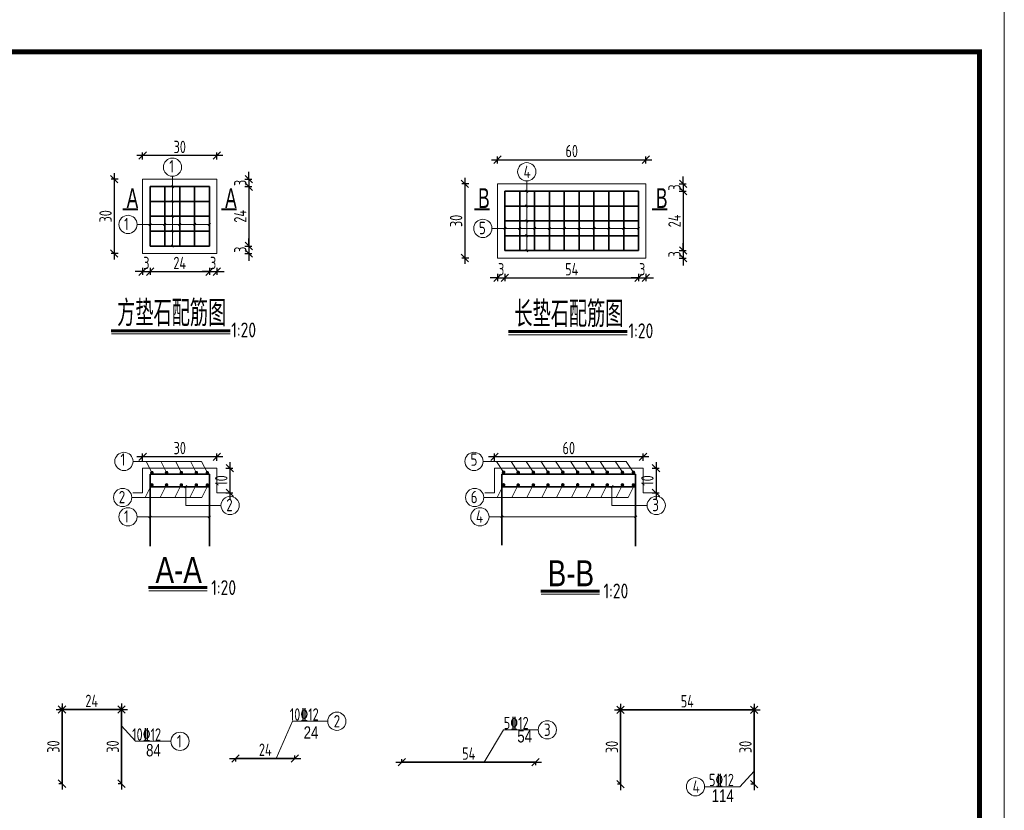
# Model space of a CAD drawing. Header units: inches. Extents: x 112594 to 193184, y 44995 to 116598.
# Tile 127 of 153: x 189073 to 191063, y 82272 to 83871. Entities that reach past the tile are written whole.
import ezdxf

# ---------------------------------------------------------------- set-up
doc = ezdxf.new("R2010")
doc.units = ezdxf.units.IN
doc.header["$MEASUREMENT"] = 0
doc.layers.get('0').update_dxf_attribs({"lineweight": 15})
for name, color, linetype, lineweight in [('0指引线', 4, 'Continuous', 18), ('0文字', 6, 'Continuous', 18), ('0标注', 6, 'Continuous', 18), ('0细实线', 1, 'Continuous', 15), ('0钢筋', 3, 'Continuous', 35), ('BM1', 7, 'Continuous', 15), ('粗线', 1, 'Continuous', 40)]:
    doc.layers.add(name, color=color, linetype=linetype, lineweight=lineweight)
doc.layers.add('配筋2', color=2, linetype='Continuous')
doc.styles.add('hz-e', font='hztxt_e.shx', dxfattribs={"width": 0.75, "bigfont": 'hztxt.shx'})
doc.styles.add('HZTXT', font='tssdeng.shx', dxfattribs={"width": 0.75, "bigfont": 'hztxt.shx'})
doc.styles.add('TSSD_Dimension', font='Tssdeng.shx', dxfattribs={"width": 0.7, "bigfont": 'hztxt.shx'})
doc.dimstyles.new('1比20', dxfattribs={"dimtxt": 25, "dimasz": 15, "dimexe": 6.25, "dimexo": 6.25, "dimgap": 5, "dimtad": 1, "dimdec": 0, "dimlfac": 0.2, "dimzin": 0, "dimdsep": 46, "dimtxsty": 'hz-e', "dimblk": 'OBLIQUE', "dimcen": 0, "dimdle": 12, "dimclrd": 6, "dimclre": 6, "dimclrt": 6, "dimadec": 0, "dimazin": 0, "dimtfac": 0.05, "dimtdec": 0, "dimtix": 1, "dimtmove": 2, "dimatfit": 0, "dimfxl": 8, "dimfxlon": 1, "dimtolj": 1, "dimtzin": 0, "dimarcsym": 0})

# ---------------------------------------------------------------- blocks, each defined once
blk = doc.blocks.new('_Oblique')
at = {"color": 0, "linetype": 'ByBlock', "lineweight": -2}
blk.add_line((-0.5, -0.5), (0.5, 0.5), dxfattribs=at)
blk = doc.blocks.new('*D1617')
at = {"layer": '0标注', "color": 6, "lineweight": -2}
for p, q in [((189146.4, 82476), (189290.4, 82476)), ((189158.4, 82476), (189158.4, 82482.3)), ((189278.4, 82476), (189278.4, 82482.3))]:
    blk.add_line(p, q, dxfattribs=at)
at = {"layer": '0标注', "color": 6, "lineweight": -2, "xscale": 15, "yscale": 15, "zscale": 15, "rotation": 180}
blk.add_blockref('_Oblique', (189158.4, 82476), dxfattribs=at)
at = {"layer": '0标注', "color": 6, "lineweight": -2, "xscale": 15, "yscale": 15, "zscale": 15}
blk.add_blockref('_Oblique', (189278.4, 82476), dxfattribs=at)
at = {"layer": '0标注', "color": 6, "insert": (189218.4, 82493.5), "char_height": 25, "attachment_point": 5, "style": 'HZTXT'}
blk.add_mtext('\\A1;24', dxfattribs=at)
blk = doc.blocks.new('*D1618')
at = {"layer": '0标注', "color": 6, "lineweight": -2}
for p, q in [((189278.4, 82476), (189272.1, 82476)), ((189278.4, 82488), (189278.4, 82314)), ((189278.4, 82326), (189272.1, 82326))]:
    blk.add_line(p, q, dxfattribs=at)
at = {"layer": '0标注', "color": 6, "lineweight": -2, "xscale": 15, "yscale": 15, "zscale": 15}
for p, rotation in [((189278.4, 82476), 90), ((189278.4, 82326), 270)]:
    blk.add_blockref('_Oblique', p, dxfattribs=dict(at, rotation=rotation))
at = {"layer": '0标注', "color": 6, "insert": (189260.9, 82401), "char_height": 25, "attachment_point": 5, "rotation": 90, "style": 'HZTXT'}
blk.add_mtext('\\A1;30', dxfattribs=at)
blk = doc.blocks.new('*D1619')
at = {"layer": '0标注', "color": 6, "lineweight": -2}
for p, q in [((189158.4, 82476), (189152.1, 82476)), ((189158.4, 82488), (189158.4, 82314)), ((189158.4, 82326), (189152.1, 82326))]:
    blk.add_line(p, q, dxfattribs=at)
at = {"layer": '0标注', "color": 6, "lineweight": -2, "xscale": 15, "yscale": 15, "zscale": 15}
for p, rotation in [((189158.4, 82476), 90), ((189158.4, 82326), 270)]:
    blk.add_blockref('_Oblique', p, dxfattribs=dict(at, rotation=rotation))
at = {"layer": '0标注', "color": 6, "insert": (189140.9, 82401), "char_height": 25, "attachment_point": 5, "rotation": 90, "style": 'HZTXT'}
blk.add_mtext('\\A1;30', dxfattribs=at)
blk = doc.blocks.new('*D1620')
at = {"layer": '0标注', "color": 6, "lineweight": -2}
for p, q in [((189497.1, 82377.1), (189641.1, 82377.1)), ((189509.1, 82377.1), (189509.1, 82370.8)), ((189629.1, 82377.1), (189629.1, 82383.3))]:
    blk.add_line(p, q, dxfattribs=at)
at = {"layer": '0标注', "color": 6, "lineweight": -2, "xscale": 15, "yscale": 15, "zscale": 15, "rotation": 180}
blk.add_blockref('_Oblique', (189509.1, 82377.1), dxfattribs=at)
at = {"layer": '0标注', "color": 6, "lineweight": -2, "xscale": 15, "yscale": 15, "zscale": 15}
blk.add_blockref('_Oblique', (189629.1, 82377.1), dxfattribs=at)
at = {"layer": '0标注', "color": 6, "insert": (189569.1, 82394.6), "char_height": 25, "attachment_point": 5, "style": 'HZTXT'}
blk.add_mtext('\\A1;24', dxfattribs=at)
blk = doc.blocks.new('*D1621')
at = {"layer": '0标注', "color": 6, "lineweight": -2}
for p, q in [((189263.8, 83560), (189263.8, 83386)), ((189271.8, 83548), (189257.6, 83548)), ((189271.8, 83398), (189257.6, 83398))]:
    blk.add_line(p, q, dxfattribs=at)
at = {"layer": '0标注', "color": 6, "lineweight": -2, "xscale": 15, "yscale": 15, "zscale": 15}
for p, rotation in [((189263.8, 83548), 90), ((189263.8, 83398), 270)]:
    blk.add_blockref('_Oblique', p, dxfattribs=dict(at, rotation=rotation))
at = {"layer": '0标注', "color": 6, "insert": (189246.3, 83473), "char_height": 25, "attachment_point": 5, "rotation": 90, "style": 'HZTXT'}
blk.add_mtext('\\A1;30', dxfattribs=at)
blk = doc.blocks.new('*D1622')
at = {"layer": '0标注', "color": 6, "lineweight": -2}
for p, q in [((189483.3, 83595.8), (189309.3, 83595.8)), ((189321.3, 83587.8), (189321.3, 83602)), ((189471.3, 83587.8), (189471.3, 83602))]:
    blk.add_line(p, q, dxfattribs=at)
at = {"layer": '0标注', "color": 6, "lineweight": -2, "xscale": 15, "yscale": 15, "zscale": 15, "rotation": 180}
blk.add_blockref('_Oblique', (189321.3, 83595.8), dxfattribs=at)
at = {"layer": '0标注', "color": 6, "lineweight": -2, "xscale": 15, "yscale": 15, "zscale": 15}
blk.add_blockref('_Oblique', (189471.3, 83595.8), dxfattribs=at)
at = {"layer": '0标注', "color": 6, "insert": (189396.3, 83613.3), "char_height": 25, "attachment_point": 5, "style": 'HZTXT'}
blk.add_mtext('\\A1;30', dxfattribs=at)
blk = doc.blocks.new('*D1623')
at = {"layer": '0标注', "color": 6, "lineweight": -2}
for p, q in [((189321.3, 83361.2), (189306.3, 83361.2)), ((189321.3, 83369.2), (189321.3, 83354.9)), ((189321.3, 83361.2), (189336.3, 83361.2)), ((189336.3, 83369.2), (189336.3, 83354.9)), ((189336.3, 83361.2), (189351.3, 83361.2))]:
    blk.add_line(p, q, dxfattribs=at)
at = {"layer": '0标注', "color": 6, "lineweight": -2, "xscale": 15, "yscale": 15, "zscale": 15}
blk.add_blockref('_Oblique', (189321.3, 83361.2), dxfattribs=at)
at = {"layer": '0标注', "color": 6, "lineweight": -2, "xscale": 15, "yscale": 15, "zscale": 15, "rotation": 180}
blk.add_blockref('_Oblique', (189336.3, 83361.2), dxfattribs=at)
at = {"layer": '0标注', "color": 6, "insert": (189328.8, 83378.7), "char_height": 25, "attachment_point": 5, "style": 'HZTXT'}
blk.add_mtext('\\A1;3', dxfattribs=at)
blk = doc.blocks.new('*D1624')
at = {"layer": '0标注', "color": 6, "lineweight": -2}
for p, q in [((189324.3, 83361.2), (189468.3, 83361.2)), ((189336.3, 83369.2), (189336.3, 83354.9)), ((189456.3, 83369.2), (189456.3, 83354.9))]:
    blk.add_line(p, q, dxfattribs=at)
at = {"layer": '0标注', "color": 6, "lineweight": -2, "xscale": 15, "yscale": 15, "zscale": 15, "rotation": 180}
blk.add_blockref('_Oblique', (189336.3, 83361.2), dxfattribs=at)
at = {"layer": '0标注', "color": 6, "lineweight": -2, "xscale": 15, "yscale": 15, "zscale": 15}
blk.add_blockref('_Oblique', (189456.3, 83361.2), dxfattribs=at)
at = {"layer": '0标注', "color": 6, "insert": (189396.3, 83378.7), "char_height": 25, "attachment_point": 5, "style": 'HZTXT'}
blk.add_mtext('\\A1;24', dxfattribs=at)
blk = doc.blocks.new('*D1625')
at = {"layer": '0标注', "color": 6, "lineweight": -2}
for p, q in [((189456.3, 83361.2), (189441.3, 83361.2)), ((189456.3, 83369.2), (189456.3, 83354.9)), ((189456.3, 83361.2), (189471.3, 83361.2)), ((189471.3, 83369.2), (189471.3, 83354.9)), ((189471.3, 83361.2), (189486.3, 83361.2))]:
    blk.add_line(p, q, dxfattribs=at)
at = {"layer": '0标注', "color": 6, "lineweight": -2, "xscale": 15, "yscale": 15, "zscale": 15}
blk.add_blockref('_Oblique', (189456.3, 83361.2), dxfattribs=at)
at = {"layer": '0标注', "color": 6, "lineweight": -2, "xscale": 15, "yscale": 15, "zscale": 15, "rotation": 180}
blk.add_blockref('_Oblique', (189471.3, 83361.2), dxfattribs=at)
at = {"layer": '0标注', "color": 6, "insert": (189463.8, 83378.7), "char_height": 25, "attachment_point": 5, "style": 'HZTXT'}
blk.add_mtext('\\A1;3', dxfattribs=at)
blk = doc.blocks.new('*D1626')
at = {"layer": '0标注', "color": 6, "lineweight": -2}
for p, q in [((189536, 83548), (189536, 83563)), ((189528, 83548), (189542.3, 83548)), ((189528, 83533), (189542.3, 83533)), ((189536, 83548), (189536, 83533)), ((189536, 83533), (189536, 83518))]:
    blk.add_line(p, q, dxfattribs=at)
at = {"layer": '0标注', "color": 6, "lineweight": -2, "xscale": 15, "yscale": 15, "zscale": 15}
for p, rotation in [((189536, 83548), 270), ((189536, 83533), 90)]:
    blk.add_blockref('_Oblique', p, dxfattribs=dict(at, rotation=rotation))
at = {"layer": '0标注', "color": 6, "insert": (189518.5, 83540.5), "char_height": 25, "attachment_point": 5, "rotation": 90, "style": 'HZTXT'}
blk.add_mtext('\\A1;3', dxfattribs=at)
blk = doc.blocks.new('*D1627')
at = {"layer": '0标注', "color": 6, "lineweight": -2}
for p, q in [((189528, 83533), (189542.3, 83533)), ((189536, 83545), (189536, 83401)), ((189528, 83413), (189542.3, 83413))]:
    blk.add_line(p, q, dxfattribs=at)
at = {"layer": '0标注', "color": 6, "lineweight": -2, "xscale": 15, "yscale": 15, "zscale": 15}
for p, rotation in [((189536, 83533), 90), ((189536, 83413), 270)]:
    blk.add_blockref('_Oblique', p, dxfattribs=dict(at, rotation=rotation))
at = {"layer": '0标注', "color": 6, "insert": (189518.5, 83473), "char_height": 25, "attachment_point": 5, "rotation": 90, "style": 'HZTXT'}
blk.add_mtext('\\A1;24', dxfattribs=at)
blk = doc.blocks.new('*D1628')
at = {"layer": '0标注', "color": 6, "lineweight": -2}
for p, q in [((189528, 83413), (189542.3, 83413)), ((189536, 83413), (189536, 83428)), ((189536, 83413), (189536, 83398)), ((189528, 83398), (189542.3, 83398)), ((189536, 83398), (189536, 83383))]:
    blk.add_line(p, q, dxfattribs=at)
at = {"layer": '0标注', "color": 6, "lineweight": -2, "xscale": 15, "yscale": 15, "zscale": 15}
for p, rotation in [((189536, 83413), 270), ((189536, 83398), 90)]:
    blk.add_blockref('_Oblique', p, dxfattribs=dict(at, rotation=rotation))
at = {"layer": '0标注', "color": 6, "insert": (189518.5, 83405.5), "char_height": 25, "attachment_point": 5, "rotation": 90, "style": 'HZTXT'}
blk.add_mtext('\\A1;3', dxfattribs=at)
blk = doc.blocks.new('*D1629')
at = {"layer": '0标注', "color": 6, "lineweight": -2}
for p, q in [((189972.3, 83550.7), (189972.3, 83376.7)), ((189980.3, 83538.7), (189966.1, 83538.7)), ((189980.3, 83388.7), (189966.1, 83388.7))]:
    blk.add_line(p, q, dxfattribs=at)
at = {"layer": '0标注', "color": 6, "lineweight": -2, "xscale": 15, "yscale": 15, "zscale": 15}
for p, rotation in [((189972.3, 83538.7), 90), ((189972.3, 83388.7), 270)]:
    blk.add_blockref('_Oblique', p, dxfattribs=dict(at, rotation=rotation))
at = {"layer": '0标注', "color": 6, "insert": (189954.8, 83463.7), "char_height": 25, "attachment_point": 5, "rotation": 90, "style": 'HZTXT'}
blk.add_mtext('\\A1;30', dxfattribs=at)
blk = doc.blocks.new('*D1630')
at = {"layer": '0标注', "color": 6, "lineweight": -2}
for p, q in [((190038.4, 83579.5), (190038.4, 83593.7)), ((190338.4, 83579.5), (190338.4, 83593.7)), ((190026.4, 83587.5), (190350.4, 83587.5))]:
    blk.add_line(p, q, dxfattribs=at)
at = {"layer": '0标注', "color": 6, "lineweight": -2, "xscale": 15, "yscale": 15, "zscale": 15, "rotation": 180}
blk.add_blockref('_Oblique', (190038.4, 83587.5), dxfattribs=at)
at = {"layer": '0标注', "color": 6, "lineweight": -2, "xscale": 15, "yscale": 15, "zscale": 15}
blk.add_blockref('_Oblique', (190338.4, 83587.5), dxfattribs=at)
at = {"layer": '0标注', "color": 6, "insert": (190188.4, 83605), "char_height": 25, "attachment_point": 5, "style": 'HZTXT'}
blk.add_mtext('\\A1;60', dxfattribs=at)
blk = doc.blocks.new('*D1631')
at = {"layer": '0标注', "color": 6, "lineweight": -2}
for p, q in [((190038.4, 83356.5), (190038.4, 83342.2)), ((190053.4, 83356.5), (190053.4, 83342.2)), ((190038.4, 83348.5), (190023.4, 83348.5)), ((190038.4, 83348.5), (190053.4, 83348.5)), ((190053.4, 83348.5), (190068.4, 83348.5))]:
    blk.add_line(p, q, dxfattribs=at)
at = {"layer": '0标注', "color": 6, "lineweight": -2, "xscale": 15, "yscale": 15, "zscale": 15}
blk.add_blockref('_Oblique', (190038.4, 83348.5), dxfattribs=at)
at = {"layer": '0标注', "color": 6, "lineweight": -2, "xscale": 15, "yscale": 15, "zscale": 15, "rotation": 180}
blk.add_blockref('_Oblique', (190053.4, 83348.5), dxfattribs=at)
at = {"layer": '0标注', "color": 6, "insert": (190045.9, 83366), "char_height": 25, "attachment_point": 5, "style": 'HZTXT'}
blk.add_mtext('\\A1;3', dxfattribs=at)
blk = doc.blocks.new('*D1632')
at = {"layer": '0标注', "color": 6, "lineweight": -2}
for p, q in [((190053.4, 83356.5), (190053.4, 83342.2)), ((190323.4, 83356.5), (190323.4, 83342.2)), ((190041.4, 83348.5), (190335.4, 83348.5))]:
    blk.add_line(p, q, dxfattribs=at)
at = {"layer": '0标注', "color": 6, "lineweight": -2, "xscale": 15, "yscale": 15, "zscale": 15, "rotation": 180}
blk.add_blockref('_Oblique', (190053.4, 83348.5), dxfattribs=at)
at = {"layer": '0标注', "color": 6, "lineweight": -2, "xscale": 15, "yscale": 15, "zscale": 15}
blk.add_blockref('_Oblique', (190323.4, 83348.5), dxfattribs=at)
at = {"layer": '0标注', "color": 6, "insert": (190188.4, 83366), "char_height": 25, "attachment_point": 5, "style": 'HZTXT'}
blk.add_mtext('\\A1;54', dxfattribs=at)
blk = doc.blocks.new('*D1633')
at = {"layer": '0标注', "color": 6, "lineweight": -2}
for p, q in [((190323.4, 83356.5), (190323.4, 83342.2)), ((190338.4, 83356.5), (190338.4, 83342.2)), ((190323.4, 83348.5), (190308.4, 83348.5)), ((190323.4, 83348.5), (190338.4, 83348.5)), ((190338.4, 83348.5), (190353.4, 83348.5))]:
    blk.add_line(p, q, dxfattribs=at)
at = {"layer": '0标注', "color": 6, "lineweight": -2, "xscale": 15, "yscale": 15, "zscale": 15}
blk.add_blockref('_Oblique', (190323.4, 83348.5), dxfattribs=at)
at = {"layer": '0标注', "color": 6, "lineweight": -2, "xscale": 15, "yscale": 15, "zscale": 15, "rotation": 180}
blk.add_blockref('_Oblique', (190338.4, 83348.5), dxfattribs=at)
at = {"layer": '0标注', "color": 6, "insert": (190330.9, 83366), "char_height": 25, "attachment_point": 5, "style": 'HZTXT'}
blk.add_mtext('\\A1;3', dxfattribs=at)
blk = doc.blocks.new('*D1634')
at = {"layer": '0标注', "color": 6, "lineweight": -2}
for p, q in [((190413.6, 83538.7), (190413.6, 83553.7)), ((190405.6, 83538.7), (190419.9, 83538.7)), ((190413.6, 83538.7), (190413.6, 83523.7)), ((190405.6, 83523.7), (190419.9, 83523.7)), ((190413.6, 83523.7), (190413.6, 83508.7))]:
    blk.add_line(p, q, dxfattribs=at)
at = {"layer": '0标注', "color": 6, "lineweight": -2, "xscale": 15, "yscale": 15, "zscale": 15}
for p, rotation in [((190413.6, 83538.7), 270), ((190413.6, 83523.7), 90)]:
    blk.add_blockref('_Oblique', p, dxfattribs=dict(at, rotation=rotation))
at = {"layer": '0标注', "color": 6, "insert": (190396.1, 83531.2), "char_height": 25, "attachment_point": 5, "rotation": 90, "style": 'HZTXT'}
blk.add_mtext('\\A1;3', dxfattribs=at)
blk = doc.blocks.new('*D1635')
at = {"layer": '0标注', "color": 6, "lineweight": -2}
for p, q in [((190413.6, 83535.7), (190413.6, 83391.7)), ((190405.6, 83523.7), (190419.9, 83523.7)), ((190405.6, 83403.7), (190419.9, 83403.7))]:
    blk.add_line(p, q, dxfattribs=at)
at = {"layer": '0标注', "color": 6, "lineweight": -2, "xscale": 15, "yscale": 15, "zscale": 15}
for p, rotation in [((190413.6, 83523.7), 90), ((190413.6, 83403.7), 270)]:
    blk.add_blockref('_Oblique', p, dxfattribs=dict(at, rotation=rotation))
at = {"layer": '0标注', "color": 6, "insert": (190396.1, 83463.7), "char_height": 25, "attachment_point": 5, "rotation": 90, "style": 'HZTXT'}
blk.add_mtext('\\A1;24', dxfattribs=at)
blk = doc.blocks.new('*D1636')
at = {"layer": '0标注', "color": 6, "lineweight": -2}
for p, q in [((190413.6, 83403.7), (190413.6, 83418.7)), ((190405.6, 83403.7), (190419.9, 83403.7)), ((190413.6, 83403.7), (190413.6, 83388.7)), ((190405.6, 83388.7), (190419.9, 83388.7)), ((190413.6, 83388.7), (190413.6, 83373.7))]:
    blk.add_line(p, q, dxfattribs=at)
at = {"layer": '0标注', "color": 6, "lineweight": -2, "xscale": 15, "yscale": 15, "zscale": 15}
for p, rotation in [((190413.6, 83403.7), 270), ((190413.6, 83388.7), 90)]:
    blk.add_blockref('_Oblique', p, dxfattribs=dict(at, rotation=rotation))
at = {"layer": '0标注', "color": 6, "insert": (190396.1, 83396.2), "char_height": 25, "attachment_point": 5, "rotation": 90, "style": 'HZTXT'}
blk.add_mtext('\\A1;3', dxfattribs=at)
blk = doc.blocks.new('*D1637')
at = {"layer": '0标注', "color": 6, "lineweight": -2}
for p, q in [((189845.3, 82369.4), (189845.3, 82375.6)), ((189833.3, 82369.4), (190127.3, 82369.4)), ((190115.3, 82369.4), (190115.3, 82363.1))]:
    blk.add_line(p, q, dxfattribs=at)
at = {"layer": '0标注', "color": 6, "lineweight": -2, "xscale": 15, "yscale": 15, "zscale": 15, "rotation": 180}
blk.add_blockref('_Oblique', (189845.3, 82369.4), dxfattribs=at)
at = {"layer": '0标注', "color": 6, "lineweight": -2, "xscale": 15, "yscale": 15, "zscale": 15}
blk.add_blockref('_Oblique', (190115.3, 82369.4), dxfattribs=at)
at = {"layer": '0标注', "color": 6, "insert": (189980.3, 82386.9), "char_height": 25, "attachment_point": 5, "style": 'HZTXT'}
blk.add_mtext('\\A1;54', dxfattribs=at)
blk = doc.blocks.new('*D1638')
at = {"layer": '0标注', "color": 6, "lineweight": -2}
for p, q in [((190275, 82475.2), (190569, 82475.2)), ((190287, 82475.2), (190287, 82481.5)), ((190557, 82475.2), (190557, 82481.5))]:
    blk.add_line(p, q, dxfattribs=at)
at = {"layer": '0标注', "color": 6, "lineweight": -2, "xscale": 15, "yscale": 15, "zscale": 15, "rotation": 180}
blk.add_blockref('_Oblique', (190287, 82475.2), dxfattribs=at)
at = {"layer": '0标注', "color": 6, "lineweight": -2, "xscale": 15, "yscale": 15, "zscale": 15}
blk.add_blockref('_Oblique', (190557, 82475.2), dxfattribs=at)
at = {"layer": '0标注', "color": 6, "insert": (190422, 82492.7), "char_height": 25, "attachment_point": 5, "style": 'HZTXT'}
blk.add_mtext('\\A1;54', dxfattribs=at)
blk = doc.blocks.new('*D1639')
at = {"layer": '0标注', "color": 6, "lineweight": -2}
for p, q in [((190557, 82475.2), (190550.7, 82475.2)), ((190557, 82487.2), (190557, 82313.2)), ((190557, 82325.2), (190550.7, 82325.2))]:
    blk.add_line(p, q, dxfattribs=at)
at = {"layer": '0标注', "color": 6, "lineweight": -2, "xscale": 15, "yscale": 15, "zscale": 15}
for p, rotation in [((190557, 82475.2), 90), ((190557, 82325.2), 270)]:
    blk.add_blockref('_Oblique', p, dxfattribs=dict(at, rotation=rotation))
at = {"layer": '0标注', "color": 6, "insert": (190539.5, 82400.2), "char_height": 25, "attachment_point": 5, "rotation": 90, "style": 'HZTXT'}
blk.add_mtext('\\A1;30', dxfattribs=at)
blk = doc.blocks.new('*D1640')
at = {"layer": '0标注', "color": 6, "lineweight": -2}
for p, q in [((190287, 82475.2), (190280.7, 82475.2)), ((190287, 82487.2), (190287, 82313.2)), ((190287, 82325.2), (190280.7, 82325.2))]:
    blk.add_line(p, q, dxfattribs=at)
at = {"layer": '0标注', "color": 6, "lineweight": -2, "xscale": 15, "yscale": 15, "zscale": 15}
for p, rotation in [((190287, 82475.2), 90), ((190287, 82325.2), 270)]:
    blk.add_blockref('_Oblique', p, dxfattribs=dict(at, rotation=rotation))
at = {"layer": '0标注', "color": 6, "insert": (190269.5, 82400.2), "char_height": 25, "attachment_point": 5, "rotation": 90, "style": 'HZTXT'}
blk.add_mtext('\\A1;30', dxfattribs=at)
blk = doc.blocks.new('*D1641')
at = {"layer": '0标注', "color": 6, "lineweight": -2}
for p, q in [((189497.7, 82975.9), (189497.7, 82901.9)), ((189489.7, 82963.9), (189503.9, 82963.9)), ((189489.7, 82913.9), (189503.9, 82913.9))]:
    blk.add_line(p, q, dxfattribs=at)
at = {"layer": '0标注', "color": 6, "lineweight": -2, "xscale": 15, "yscale": 15, "zscale": 15}
for p, rotation in [((189497.7, 82963.9), 90), ((189497.7, 82913.9), 270)]:
    blk.add_blockref('_Oblique', p, dxfattribs=dict(at, rotation=rotation))
at = {"layer": '0标注', "color": 6, "insert": (189480.2, 82938.9), "char_height": 25, "attachment_point": 5, "rotation": 90, "style": 'HZTXT'}
blk.add_mtext('\\A1;10', dxfattribs=at)
blk = doc.blocks.new('*D1642')
at = {"layer": '0标注', "color": 6, "lineweight": -2}
for p, q in [((189321.3, 82979), (189321.3, 82993.2)), ((189471.3, 82979), (189471.3, 82993.2)), ((189483.3, 82987), (189309.3, 82987))]:
    blk.add_line(p, q, dxfattribs=at)
at = {"layer": '0标注', "color": 6, "lineweight": -2, "xscale": 15, "yscale": 15, "zscale": 15, "rotation": 180}
blk.add_blockref('_Oblique', (189321.3, 82987), dxfattribs=at)
at = {"layer": '0标注', "color": 6, "lineweight": -2, "xscale": 15, "yscale": 15, "zscale": 15}
blk.add_blockref('_Oblique', (189471.3, 82987), dxfattribs=at)
at = {"layer": '0标注', "color": 6, "insert": (189396.3, 83004.5), "char_height": 25, "attachment_point": 5, "style": 'HZTXT'}
blk.add_mtext('\\A1;30', dxfattribs=at)
blk = doc.blocks.new('gg')
at = {"layer": '粗线', "const_width": 1.2}
blk.add_lwpolyline([(0.6, 0, -1), (-0.6, 0, -1)], format="xyb", close=True, dxfattribs=at)
blk = doc.blocks.new('*D1643')
at = {"layer": '0标注', "color": 6, "lineweight": -2}
for p, q in [((190358.8, 82975.9), (190358.8, 82901.9)), ((190350.8, 82963.9), (190365.1, 82963.9)), ((190350.8, 82913.9), (190365.1, 82913.9))]:
    blk.add_line(p, q, dxfattribs=at)
at = {"layer": '0标注', "color": 6, "lineweight": -2, "xscale": 15, "yscale": 15, "zscale": 15}
for p, rotation in [((190358.8, 82963.9), 90), ((190358.8, 82913.9), 270)]:
    blk.add_blockref('_Oblique', p, dxfattribs=dict(at, rotation=rotation))
at = {"layer": '0标注', "color": 6, "insert": (190341.3, 82938.9), "char_height": 25, "attachment_point": 5, "rotation": 90, "style": 'HZTXT'}
blk.add_mtext('\\A1;10', dxfattribs=at)
blk = doc.blocks.new('*D1644')
at = {"layer": '0标注', "color": 6, "lineweight": -2}
for p, q in [((190032.5, 82979), (190032.5, 82993.2)), ((190332.5, 82979), (190332.5, 82993.2)), ((190344.5, 82987), (190020.5, 82987))]:
    blk.add_line(p, q, dxfattribs=at)
at = {"layer": '0标注', "color": 6, "lineweight": -2, "xscale": 15, "yscale": 15, "zscale": 15, "rotation": 180}
blk.add_blockref('_Oblique', (190032.5, 82987), dxfattribs=at)
at = {"layer": '0标注', "color": 6, "lineweight": -2, "xscale": 15, "yscale": 15, "zscale": 15}
blk.add_blockref('_Oblique', (190332.5, 82987), dxfattribs=at)
at = {"layer": '0标注', "color": 6, "insert": (190182.5, 83004.5), "char_height": 25, "attachment_point": 5, "style": 'HZTXT'}
blk.add_mtext('\\A1;60', dxfattribs=at)

msp = doc.modelspace()

# ---------------------------------------------------------------- linework, layer by layer
at = {"color": 7, "lineweight": 60}
for p, q in [((189257.78738, 83241.60516), (189498.0236, 83241.60516)), ((190060.50432, 83239.92707), (190300.74054, 83239.92707))]:
    msp.add_line(p, q, dxfattribs=at)
at = {"lineweight": 60}
for p, q in [((189333.44656, 82722.32014), (189451.62448, 82722.32014)), ((190126.07011, 82715.48699), (190244.24803, 82715.48699))]:
    msp.add_line(p, q, dxfattribs=at)
at = {"const_width": 4}
for points in [[(189281.05055, 83486.90485), (189312.22875, 83486.90485)], [(189480.07384, 83486.90485), (189511.25204, 83486.90485)], [(189991.31126, 83486.90485), (190022.48946, 83486.90485)], [(190350.69678, 83486.90485), (190381.87498, 83486.90485)]]:
    msp.add_lwpolyline(points, dxfattribs=at)
for points in [[(189258.24438, 83235.41646), (189498.0236, 83235.41646)], [(190060.96132, 83233.73837), (190300.74054, 83233.73837)], [(189333.90357, 82716.13144), (189451.62448, 82716.13144)], [(190126.52712, 82709.29829), (190244.24803, 82709.29829)]]:
    msp.add_lwpolyline(points)
at = {"layer": '0指引线'}
for p, q in [((189381.60933, 83553.89207), (189381.60933, 83412.99859)), ((190097.58751, 83544.62993), (190097.58751, 83403.73645)), ((189310.18728, 83456.58964), (189456.31497, 83456.58964)), ((190027.27783, 83448.5542), (190323.40552, 83448.5542)), ((189301.9229, 82977.47279), (189440.4294, 82977.47279)), ((189340.02068, 82954.8466), (189328.56698, 82977.47279)), ((189369.65987, 82954.85092), (189358.00664, 82977.87128)), ((189399.584, 82954.71681), (189387.93077, 82977.73717)), ((189429.71737, 82954.80126), (189418.06414, 82977.82162)), ((189452.08263, 82954.45243), (189440.4294, 82977.47279)), ((190009.2989, 82977.47279), (190298.85364, 82977.47279)), ((190050.68953, 82955.56161), (190036.4908, 82977.47279)), ((190080.43554, 82955.2171), (190066.01357, 82977.47279)), ((190110.95921, 82955.40351), (190096.53724, 82977.6592)), ((190140.59242, 82955.42486), (190126.17045, 82977.68055)), ((190170.36375, 82955.56665), (190155.94178, 82977.82234)), ((190200.39274, 82955.6523), (190185.97077, 82977.90798)), ((190230.66957, 82955.35769), (190216.2476, 82977.61337)), ((190260.2272, 82955.2171), (190245.80523, 82977.47279)), ((190290.89385, 82955.53594), (190276.47187, 82977.79163)), ((190313.14876, 82955.41287), (190298.72678, 82977.66855)), ((189338.8097, 82928.50881), (189326.7014, 82904.58949)), ((189368.70166, 82928.50881), (189356.59336, 82904.58949)), ((189398.42873, 82928.50881), (189386.32042, 82904.58949)), ((189408.52292, 82926.44449), (189408.52292, 82888.4967)), ((189429.11905, 82928.50881), (189417.01075, 82904.58949)), ((189453.35152, 82928.50881), (189441.24322, 82904.58949)), ((190049.84664, 82928.50881), (190037.73834, 82904.58949)), ((190079.57371, 82928.50881), (190067.46541, 82904.58949)), ((190109.95468, 82928.50881), (190097.84638, 82904.58949)), ((190139.84664, 82928.50881), (190127.73834, 82904.58949)), ((190169.57371, 82928.50881), (190157.46541, 82904.58949)), ((190199.95468, 82928.50881), (190187.84638, 82904.58949)), ((190229.84664, 82928.50881), (190217.73834, 82904.58949)), ((190259.57371, 82928.50881), (190247.46541, 82904.58949)), ((190269.6679, 82926.44449), (190269.6679, 82888.4967)), ((190290.26403, 82928.50881), (190278.15573, 82904.58949)), ((190314.4965, 82928.50881), (190302.3882, 82904.58949)), ((189441.24322, 82904.58949), (189299.87334, 82904.58949)), ((190302.3882, 82904.58949), (190010.60461, 82904.58949)), ((189408.52292, 82888.4967), (189479.64146, 82888.4967)), ((190269.6679, 82888.4967), (190340.78644, 82888.4967)), ((189310.18728, 82865.40915), (189456.31497, 82865.40915)), ((190021.33226, 82865.40915), (190317.45995, 82865.40915)), ((189306.88658, 82411.74845), (189278.3671, 82443.11838)), ((189624.11546, 82452.22022), (189591.35133, 82377.08261)), ((189695.3979, 82452.22022), (189624.11546, 82452.22022)), ((190050.67188, 82434.89081), (190011.70105, 82369.38976)), ((190120.58351, 82434.89081), (190050.67188, 82434.89081)), ((189378.46281, 82411.74845), (189306.88658, 82411.74845)), ((190528.47603, 82319.80059), (190556.99552, 82351.17052)), ((190456.89981, 82319.80059), (190528.47603, 82319.80059))]:
    msp.add_line(p, q, dxfattribs=at)
for centre in [(189381.60933, 83572.31729), (190097.58751, 83563.05515), (189291.76206, 83456.58964), (190008.85261, 83448.5542), (189283.49768, 82977.47279), (189990.87368, 82977.47279), (189281.0344, 82904.58949), (189992.17939, 82904.58949), (189498.06668, 82888.4967), (190359.21167, 82888.4967), (189291.76206, 82865.40915), (190002.90704, 82865.40915), (189713.82312, 82452.22022), (190139.00873, 82434.89081), (189396.88803, 82411.74845), (190438.47459, 82319.80059)]:
    msp.add_circle(centre, 18.42522, dxfattribs=at)
at = {"layer": '0标注'}
for p, q in [((189379.32069, 83535.28723), (189383.89797, 83530.70995)), ((190095.29887, 83526.02509), (190099.87615, 83521.44781)), ((189379.32069, 83505.28723), (189383.89797, 83500.70995)), ((190095.29887, 83496.02509), (190099.87615, 83491.44781)), ((189379.32069, 83475.28723), (189383.89797, 83470.70995)), ((189334.02633, 83454.301), (189338.60361, 83458.87828)), ((189363.58141, 83454.301), (189368.15868, 83458.87828)), ((189394.02633, 83454.301), (189398.60361, 83458.87828)), ((189424.02633, 83454.301), (189428.60361, 83458.87828)), ((189454.02633, 83454.301), (189458.60361, 83458.87828)), ((190051.11688, 83446.26556), (190055.69416, 83450.84284)), ((190080.67196, 83446.26556), (190085.24924, 83450.84284)), ((190095.29887, 83466.02509), (190099.87615, 83461.44781)), ((190111.11688, 83446.26556), (190115.69416, 83450.84284)), ((190141.11688, 83446.26556), (190145.69416, 83450.84284)), ((190171.11688, 83446.26556), (190175.69416, 83450.84284)), ((190200.67196, 83446.26556), (190205.24924, 83450.84284)), ((190231.11688, 83446.26556), (190235.69416, 83450.84284)), ((190261.11688, 83446.26556), (190265.69416, 83450.84284)), ((190291.11688, 83446.26556), (190295.69416, 83450.84284)), ((190321.11688, 83446.26556), (190325.69416, 83450.84284)), ((189379.32069, 83445.28723), (189383.89797, 83440.70995)), ((190095.29887, 83436.02509), (190099.87615, 83431.44781)), ((189379.32069, 83415.28723), (189383.89797, 83410.70995)), ((190095.29887, 83406.02509), (190099.87615, 83401.44781)), ((189406.23428, 82924.15586), (189410.81156, 82928.73313)), ((190267.37926, 82924.15586), (190271.95654, 82928.73313)), ((189334.02633, 82863.12051), (189338.60361, 82867.69779)), ((189454.02633, 82863.12051), (189458.60361, 82867.69779)), ((190045.17131, 82863.12051), (190049.74859, 82867.69779)), ((190315.17131, 82863.12051), (190319.74859, 82867.69779))]:
    msp.add_line(p, q, dxfattribs=at)
at = {"layer": '0细实线'}
for p, q in [((189471.31497, 83547.99859), (189321.31497, 83547.99859)), ((189321.31497, 83547.99859), (189321.31497, 83397.99859)), ((189471.31497, 83397.99859), (189471.31497, 83547.99859)), ((190038.40552, 83538.73645), (190338.40552, 83538.73645)), ((190038.40552, 83388.73645), (190038.40552, 83538.73645)), ((190338.40552, 83538.73645), (190338.40552, 83388.73645)), ((189321.31497, 83397.99859), (189471.31497, 83397.99859)), ((190338.40552, 83388.73645), (190038.40552, 83388.73645)), ((189321.31497, 82913.94449), (189321.31497, 82963.94449)), ((189321.31497, 82963.94449), (189471.31497, 82963.94449)), ((189471.31497, 82963.94449), (189471.31497, 82913.94449)), ((190032.45995, 82913.94449), (190032.45995, 82963.94449)), ((190032.45995, 82963.94449), (190332.45995, 82963.94449)), ((190332.45995, 82963.94449), (190332.45995, 82913.94449)), ((189321.31497, 82913.94449), (189301.39381, 82913.94449)), ((189491.23613, 82913.94449), (189471.31497, 82913.94449)), ((190032.45995, 82913.94449), (190012.53879, 82913.94449)), ((190352.38111, 82913.94449), (190332.45995, 82913.94449))]:
    msp.add_line(p, q, dxfattribs=at)
at = {"layer": '0钢筋'}
for p, q in [((189456.31497, 83532.99859), (189336.31497, 83532.99859)), ((189336.31497, 83532.99859), (189336.31497, 83412.99859)), ((189366.31497, 83532.99859), (189366.31497, 83412.99859)), ((189396.31497, 83412.99859), (189396.31497, 83532.99859)), ((189426.31497, 83412.99859), (189426.31497, 83532.99859)), ((189456.31497, 83412.99859), (189456.31497, 83532.99859)), ((190053.40552, 83523.73645), (190323.40552, 83523.73645)), ((190053.40552, 83403.73645), (190053.40552, 83523.73645)), ((190083.40552, 83403.73645), (190083.40552, 83523.73645)), ((190113.40552, 83403.73645), (190113.40552, 83523.73645)), ((190143.40552, 83403.73645), (190143.40552, 83523.73645)), ((190173.40552, 83403.73645), (190173.40552, 83523.73645)), ((190203.40552, 83403.73645), (190203.40552, 83523.73645)), ((190233.40552, 83403.73645), (190233.40552, 83523.73645)), ((190263.40552, 83403.73645), (190263.40552, 83523.73645)), ((190293.40552, 83403.73645), (190293.40552, 83523.73645)), ((190323.40552, 83523.73645), (190323.40552, 83403.73645)), ((189456.31497, 83502.99859), (189336.31497, 83502.99859)), ((190053.40552, 83493.73645), (190323.40552, 83493.73645)), ((189456.31497, 83472.99859), (189336.31497, 83472.99859)), ((190053.40552, 83463.73645), (190323.40552, 83463.73645)), ((189456.31497, 83442.99859), (189336.31497, 83442.99859)), ((190053.40552, 83433.73645), (190323.40552, 83433.73645)), ((189336.31497, 83412.99859), (189456.31497, 83412.99859)), ((190323.40552, 83403.73645), (190053.40552, 83403.73645)), ((189336.31497, 82951.44449), (189456.31497, 82951.44449)), ((189336.31497, 82951.44449), (189336.31497, 82806.44449)), ((189456.31497, 82951.44449), (189456.31497, 82806.44449)), ((190047.45995, 82951.44449), (190317.45995, 82951.44449)), ((190047.45995, 82951.44449), (190047.45995, 82808.44449)), ((190317.45995, 82951.44449), (190317.45995, 82806.44449)), ((189336.31497, 82926.44449), (189456.31497, 82926.44449)), ((190047.45995, 82926.44449), (190317.45995, 82926.44449)), ((189158.3671, 82476.04715), (189158.3671, 82326.04715)), ((189278.3671, 82476.04715), (189158.3671, 82476.04715)), ((189278.3671, 82476.04715), (189278.3671, 82326.04715)), ((190286.99552, 82475.20491), (190556.99552, 82475.20491)), ((190286.99552, 82475.20491), (190286.99552, 82325.20491)), ((190556.99552, 82475.20491), (190556.99552, 82325.20491)), ((189629.13959, 82377.08261), (189509.13959, 82377.08261)), ((189845.26992, 82369.38976), (190115.26992, 82369.38976))]:
    msp.add_line(p, q, dxfattribs=at)
at = {"layer": 'BM1', "linetype": 'Continuous'}
msp.add_line((191062.59813, 83885.68402), (191062.59813, 80885.38096), dxfattribs=at)
at = {"layer": 'BM1', "color": 0, "linetype": 'Continuous'}
msp.add_line((191062.59813, 83855.37793), (191062.59813, 80885.38096), dxfattribs=at)
msp.add_line((191062.59813, 83855.37793), (191062.59813, 80885.38096), dxfattribs=at)
msp.add_line((191062.59813, 83855.37793), (191062.59813, 80885.38096), dxfattribs=at)
msp.add_line((191062.59813, 83855.37793), (191062.59813, 80885.38096), dxfattribs=at)
msp.add_line((191062.59813, 83855.37793), (191062.59813, 80885.38096), dxfattribs=at)
at = {"layer": 'BM1', "color": 0, "linetype": 'Continuous', "const_width": 9.99898}
msp.add_lwpolyline([(186987.61391, 80935.37586), (186987.61391, 83805.38303), (191012.60324, 83805.38303), (191012.60324, 80935.37586)], close=True, dxfattribs=at)

# ---------------------------------------------------------------- block references
at = {"layer": '0钢筋', "xscale": 3, "yscale": 3, "zscale": 3}
for p in [(189340.02068, 82954.8466), (189369.65987, 82954.85092), (189399.584, 82954.71681), (189429.71737, 82954.80126), (189452.08263, 82954.45243), (190050.68953, 82955.56161), (190080.29009, 82955.2171), (190110.95921, 82955.40351), (190140.59242, 82955.42486), (190170.36375, 82955.56665), (190200.39274, 82955.6523), (190230.66957, 82955.35769), (190260.2272, 82955.51147), (190290.89385, 82955.53594), (190313.14876, 82955.41287), (189340.02068, 82929.94527), (189369.65987, 82929.94959), (189399.584, 82929.81548), (189429.71737, 82929.89993), (189452.08263, 82929.5511), (190050.68953, 82930.00741), (190080.29009, 82929.6629), (190110.95921, 82929.84931), (190140.59242, 82929.87066), (190170.36375, 82930.01245), (190200.39274, 82930.09809), (190230.66957, 82929.80348), (190260.2272, 82929.95727), (190290.89385, 82929.98174), (190313.14876, 82929.85866)]:
    msp.add_blockref('gg', p, dxfattribs=at)

# ---------------------------------------------------------------- texts
for s, height, style, width, p in [('A', 40, 'hz-e', 0.65, (189289.04693, 83489.85671)), ('A', 40, 'hz-e', 0.65, (189488.07022, 83489.85671)), ('B', 40, 'hz-e', 0.65, (189999.30764, 83489.85671)), ('B', 40, 'hz-e', 0.65, (190358.69316, 83489.85671)), ('方垫石配筋图', 52.5, 'hz-e', 0.7, (189269.76855, 83250.85641)), ('长垫石配筋图', 52.5, 'hz-e', 0.7, (190072.48549, 83249.17832)), ('1:20', 30, 'HZTXT', 0.8, (189500.37779, 83228.26629)), ('1:20', 30, 'HZTXT', 0.8, (190303.09473, 83226.5882)), ('A-A', 52.5, 'hz-e', 0.8, (189347.31877, 82731.97868)), ('B-B', 52.5, 'hz-e', 0.8, (190139.94232, 82725.14553)), ('1:20', 30, 'HZTXT', 0.8, (189459.92748, 82707.41436)), ('1:20', 30, 'HZTXT', 0.8, (190252.55103, 82700.58121))]:
    msp.add_text(s, height=height, dxfattribs=dict(style=style, width=width)).set_placement(p)
at = {"layer": '0文字', "width": 0.8}
for s, style, p in [('1', 'HZTXT', (189375.12127, 83561.77333)), ('4', 'HZTXT', (190091.09946, 83550.52282)), ('1', 'HZTXT', (189283.82904, 83444.94055)), ('5', 'HZTXT', (190000.91959, 83436.90511)), ('1', 'HZTXT', (189276.53629, 82968.70492)), ('5', 'HZTXT', (189983.91229, 82968.70492)), ('2', 'HZTXT', (189273.10138, 82892.94041)), ('6', 'HZTXT', (189984.24637, 82892.94041)), ('2', 'HZTXT', (189490.13366, 82876.84761)), ('3', 'HZTXT', (190351.27864, 82876.84761)), ('1', 'HZTXT', (189283.82904, 82853.76006)), ('4', 'HZTXT', (189994.97402, 82853.76006)), ('2', 'HZTXT', (189707.45769, 82439.79929)), ('24', 'hz-e', (189646.69789, 82416.93603)), ('3', 'HZTXT', (190132.36477, 82422.46987)), ('1', 'HZTXT', (189390.52259, 82399.32752)), ('54', 'hz-e', (190078.44396, 82409.30849)), ('84', 'hz-e', (189328.27048, 82381.19643)), ('4 ', 'HZTXT', (190432.69717, 82307.37966)), ('114', 'hz-e', (190471.30028, 82289.24857))]:
    msp.add_text(s, height=25, dxfattribs=dict(at, style=style)).set_placement(p)
at = {"layer": '配筋2', "color": 2, "style": 'TSSD_Dimension', "width": 0.75}
for s, p in [('10%%13212', (189618.68056, 82453.46136)), ('5%%13212', (190051.06392, 82436.13195)), ('10%%13212', (189300.1062, 82412.98959)), ('5%%13212', (190465.81841, 82321.04173))]:
    msp.add_text(s, height=25, rotation=0.00001699, dxfattribs=at).set_placement(p)

# ---------------------------------------------------------------- dimensions: what is measured, and where the dimension line sits
at = {"layer": '0标注'}
for base, p1, p2, picture, middle in [((189321.31497, 83595.79416), (189471.31497, 83547.99859), (189321.31497, 83547.99859), '*D1622', (189396.31497, 83613.29416)), ((190338.40552, 83587.47761), (190038.40552, 83538.73645), (190338.40552, 83538.73645), '*D1630', (190188.40552, 83604.97761)), ((189336.31497, 83361.16341), (189321.31497, 83397.99859), (189336.31497, 83412.99859), '*D1623', (189328.81497, 83378.66341)), ((189456.31497, 83361.16341), (189336.31497, 83412.99859), (189456.31497, 83412.99859), '*D1624', (189396.31497, 83378.66341)), ((189471.31497, 83361.16341), (189456.31497, 83412.99859), (189471.31497, 83397.99859), '*D1625', (189463.81497, 83378.66341)), ((190053.40552, 83348.49078), (190038.40552, 83388.73645), (190053.40552, 83403.73645), '*D1631', (190045.90552, 83365.99078)), ((190323.40552, 83348.49078), (190053.40552, 83403.73645), (190323.40552, 83403.73645), '*D1632', (190188.40552, 83365.99078)), ((190338.40552, 83348.49078), (190323.40552, 83403.73645), (190338.40552, 83388.73645), '*D1633', (190330.90552, 83365.99078)), ((189321.31497, 82986.95017), (189471.31497, 82963.94449), (189321.31497, 82963.94449), '*D1642', (189396.31497, 83004.45017)), ((190032.45995, 82986.95017), (190332.45995, 82963.94449), (190032.45995, 82963.94449), '*D1644', (190182.45995, 83004.45017)), ((189278.3671, 82476.04715), (189158.3671, 82476.04715), (189278.3671, 82476.04715), '*D1617', (189218.3671, 82493.54715)), ((190556.99552, 82475.20491), (190286.99552, 82475.20491), (190556.99552, 82475.20491), '*D1638', (190421.99552, 82492.70491)), ((189629.13959, 82377.08261), (189509.13959, 82377.08261), (189629.13959, 82377.08261), '*D1620', (189569.13959, 82394.58261)), ((190115.26992, 82369.38976), (189845.26992, 82369.38976), (190115.26992, 82369.38976), '*D1637', (189980.26992, 82386.88976))]:
    dim = msp.add_linear_dim(base=base, p1=p1, p2=p2, dimstyle='1比20', override={"dimtxsty": 'HZTXT'}, dxfattribs=at)
    dim.commit()
    dim.dimension.update_dxf_attribs({"geometry": picture, "text_midpoint": middle})
for base, p1, p2, picture, middle in [((189263.81025, 83397.99859), (189321.31497, 83547.99859), (189321.31497, 83397.99859), '*D1621', (189246.31025, 83472.99859)), ((189536.03887, 83532.99859), (189471.31497, 83547.99859), (189456.31497, 83532.99859), '*D1626', (189518.53887, 83540.49859)), ((189972.33143, 83388.73645), (190038.40552, 83538.73645), (190038.40552, 83388.73645), '*D1629', (189954.83143, 83463.73645)), ((190413.63255, 83523.73645), (190338.40552, 83538.73645), (190323.40552, 83523.73645), '*D1634', (190396.13255, 83531.23645)), ((189536.03887, 83412.99859), (189456.31497, 83532.99859), (189456.31497, 83412.99859), '*D1627', (189518.53887, 83472.99859)), ((190413.63255, 83403.73645), (190323.40552, 83523.73645), (190323.40552, 83403.73645), '*D1635', (190396.13255, 83463.73645)), ((189536.03887, 83397.99859), (189456.31497, 83412.99859), (189471.31497, 83397.99859), '*D1628', (189518.53887, 83405.49859)), ((190413.63255, 83388.73645), (190323.40552, 83403.73645), (190338.40552, 83388.73645), '*D1636', (190396.13255, 83396.23645)), ((189497.67544, 82913.94449), (189465.80402, 82963.94449), (189465.80402, 82913.94449), '*D1641', (189480.17544, 82938.94449)), ((190358.82043, 82913.94449), (190326.949, 82963.94449), (190326.949, 82913.94449), '*D1643', (190341.32043, 82938.94449)), ((189158.3671, 82326.04715), (189158.3671, 82476.04715), (189158.3671, 82326.04715), '*D1619', (189140.8671, 82401.04715)), ((189278.3671, 82326.04715), (189278.3671, 82476.04715), (189278.3671, 82326.04715), '*D1618', (189260.8671, 82401.04715)), ((190286.99552, 82325.20491), (190286.99552, 82475.20491), (190286.99552, 82325.20491), '*D1640', (190269.49552, 82400.20491)), ((190556.99552, 82325.20491), (190556.99552, 82475.20491), (190556.99552, 82325.20491), '*D1639', (190539.49552, 82400.20491))]:
    dim = msp.add_linear_dim(base=base, p1=p1, p2=p2, angle=90, dimstyle='1比20', override={"dimtxsty": 'HZTXT'}, dxfattribs=at)
    dim.commit()
    dim.dimension.update_dxf_attribs({"geometry": picture, "text_midpoint": middle})

doc.saveas('drawing.dxf')
